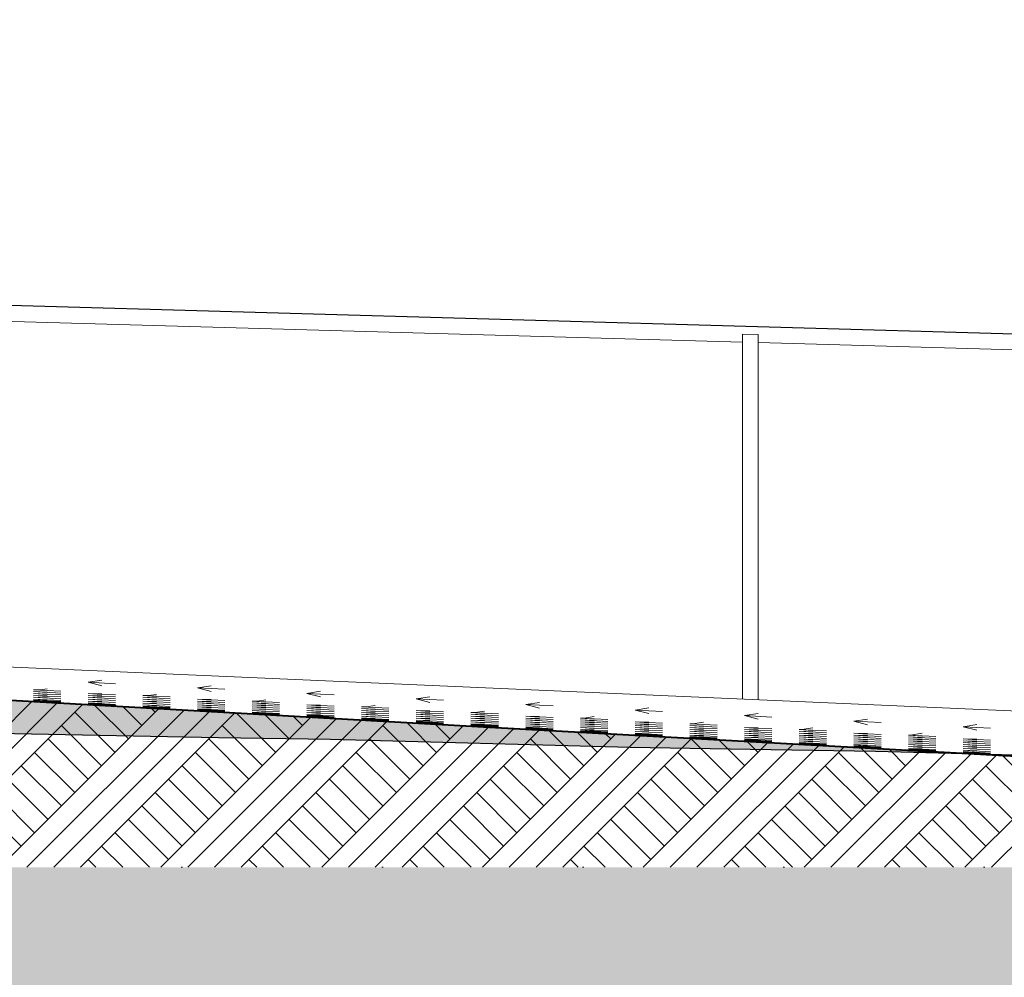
# Model space of a CAD drawing. Header units: millimetres. Extents: x -4481 to 79246, y -53000 to 18468.
# Tile 78 of 79: x 69066 to 72183, y -1348 to 1683. Entities that reach past the tile are written whole.
import ezdxf

# ---------------------------------------------------------------- set-up
doc = ezdxf.new("R2010")
doc.units = ezdxf.units.MM
doc.header["$MEASUREMENT"] = 0
doc.linetypes.add('Points', pattern=[634.99999, 0, -634.99999])
for name, color, linetype in [('Nouveau_0', 7, 'Continuous'), ('Nouveau__ DÉBLAIS REMBLAIS', 7, 'Continuous'), ('Nouveau_Equip - Escaliers et ascenseurs', 7, 'Continuous'), ('Nouveau_Terrain - modifié', 7, 'Continuous'), ('Terrain - original', 7, 'Continuous')]:
    doc.layers.add(name, color=color, linetype=linetype)
doc.linetypes.add('_TN', pattern='A,0,[2,PROJET COUPE BB1.Shx,S=63.492063,R=0,X=0,Y=0],-8000,0', length=8000)
pattern_1 = [(45, (0, 0), (-127.27922, 127.27922), []), (45, (-42.43, 42.43), (-254.5584, 254.5584), []), (45, (-84.85, 84.85), (-254.5584, 254.5584), []), (135, (-127.28, 127.28), (42.426407, 42.426407), [180, -180])]

# ---------------------------------------------------------------- blocks, each defined once
blk = doc.blocks.new('Élément de coupe_16')
at = {"layer": 'Terrain - original', "linetype": 'Continuous', "lineweight": 13}
h = blk.add_hatch(dxfattribs=at)
h.set_pattern_fill('__TERRE_VÉGÉTALISÉE', style=0, pattern_type=2)
h.set_pattern_definition(pattern_1)
h.paths.add_polyline_path([(-565.7, 965.1), (-4480.9, 349.6), (-4480.9, -53000), (79246.1, -53000), (79246.1, -778.5), (74371.3, -674.1), (74371.3, -1000), (9244.8, -1000), (9244.8, 1401), (731.6, 1682.7), (523.7, 1468), (24.2, 1109.4)])
blk = doc.blocks.new('Élément de coupe_65')
at = {"layer": 'Nouveau_Terrain - modifié', "linetype": 'Continuous', "lineweight": 5}
h = blk.add_hatch(dxfattribs=at)
h.set_pattern_fill('__TERRE_VÉGÉTALISÉE', style=0, pattern_type=2)
h.set_pattern_definition(pattern_1)
h.paths.add_polyline_path([(74371.3, -1000), (74371.3, -766.9), (70552.6, -557), (60668, 0), (60668, -1000)])
at = {"layer": 'Nouveau_Terrain - modifié', "color": 251, "linetype": 'Continuous', "lineweight": 13}
blk.add_line((77677.7, -744.9), (66791.2, -268.1), dxfattribs=at)
at = {"layer": 'Nouveau_Terrain - modifié', "color": 7, "linetype": 'Continuous', "lineweight": 13}
for p, q in [((69129.2, -438.7), (69152.1, -435.1)), ((69282, -414.5), (69325.3, -407.6)), ((69282, -414.5), (69368.6, -418.9)), ((69282, -414.5), (69325.3, -425.7)), ((69628.4, -432.1), (69671.7, -425.2)), ((69628.4, -432.1), (69715, -436.5)), ((69628.4, -432.1), (69671.7, -443.3)), ((69108.8, -438), (69195.4, -442.5)), ((69108.8, -438), (69152.1, -441)), ((69108.8, -438), (69129.2, -438.7)), ((69108.8, -444.1), (69195.4, -448.5)), ((69108.8, -444.1), (69152.1, -447.1)), ((69108.8, -444.1), (69152.1, -445.5)), ((69108.8, -450.1), (69195.4, -454.6)), ((69108.8, -450.1), (69152.1, -453.1)), ((69108.8, -450.1), (69152.1, -451.6)), ((69108.8, -456.1), (69195.4, -460.6)), ((69108.8, -456.1), (69152.1, -459.1)), ((69108.8, -456.1), (69152.1, -457.6)), ((69108.8, -462.1), (69195.4, -466.6)), ((69108.8, -462.1), (69152.1, -465.1)), ((69108.8, -462.1), (69152.1, -463.6)), ((69282, -450), (69368.6, -454.5)), ((69282, -450), (69325.3, -453)), ((69282, -450), (69325.3, -451.5)), ((69282, -456), (69368.6, -460.5)), ((69282, -456), (69325.3, -459)), ((69282, -456), (69325.3, -457.5)), ((69282, -462.1), (69368.6, -466.5)), ((69282, -462.1), (69325.3, -465.1)), ((69282, -462.1), (69325.3, -463.5)), ((69455.2, -456), (69541.8, -460.5)), ((69455.2, -456), (69498.5, -459)), ((69455.2, -456), (69473.8, -456.6)), ((69455.2, -462), (69541.8, -466.5)), ((69455.2, -462), (69498.5, -465)), ((69455.2, -462), (69498.5, -463.5)), ((69473.8, -456.6), (69498.5, -452.7)), ((69974.9, -449.6), (70018.2, -442.8)), ((69974.9, -449.6), (70061.5, -454)), ((69974.9, -449.6), (70018.2, -460.9)), ((70321.3, -467.2), (70364.6, -460.4)), ((70321.3, -467.2), (70407.9, -471.6)), ((70321.3, -467.2), (70364.6, -478.5)), ((69108.8, -468.2), (69195.4, -472.6)), ((69108.8, -468.2), (69152.1, -471.1)), ((69108.8, -468.2), (69152.1, -469.6)), ((69108.8, -470.6), (69195.4, -475.3)), ((69108.8, -470.6), (69152.1, -473.1)), ((69108.8, -470.6), (69152.1, -472.8)), ((69108.8, -471.6), (69195.4, -476.4)), ((69108.8, -471.6), (69152.1, -474.1)), ((69108.8, -471.6), (69152.1, -473.9)), ((69108.8, -472.7), (69195.4, -477.5)), ((69108.8, -472.7), (69152.1, -475.2)), ((69108.8, -472.7), (69152.1, -474.9)), ((69108.8, -473.8), (69195.4, -478.5)), ((69108.8, -473.8), (69152.1, -476.3)), ((69108.8, -473.8), (69152.1, -476)), ((69108.8, -474.8), (69195.4, -479.6)), ((69108.8, -474.8), (69152.1, -477.4)), ((69108.8, -474.8), (69152.1, -477.1)), ((69282, -468.1), (69368.6, -472.6)), ((69282, -468.1), (69325.3, -471.1)), ((69282, -468.1), (69325.3, -469.6)), ((69282, -474.1), (69368.6, -478.6)), ((69282, -474.1), (69325.3, -477.1)), ((69282, -474.1), (69325.3, -475.6)), ((69282, -479.5), (69368.6, -484.3)), ((69282, -479.5), (69325.3, -482.1)), ((69282, -479.5), (69315.7, -481.3)), ((69282, -480.6), (69368.6, -485.4)), ((69282, -480.6), (69325.3, -483.1)), ((69282, -480.6), (69325.3, -482.9)), ((69282, -481.7), (69368.6, -486.4)), ((69282, -481.7), (69325.3, -484.2)), ((69282, -481.7), (69325.3, -483.9)), ((69282, -482.8), (69368.6, -487.5)), ((69282, -482.8), (69325.3, -485.3)), ((69282, -482.8), (69325.3, -485)), ((69282, -483.8), (69368.6, -488.6)), ((69282, -483.8), (69325.3, -486.3)), ((69282, -483.8), (69325.3, -486.1)), ((69282, -484.9), (69368.6, -489.7)), ((69282, -484.9), (69325.3, -487.4)), ((69282, -484.9), (69325.3, -487.1)), ((69315.7, -481.3), (69325.3, -481.6)), ((69455.2, -468), (69541.8, -472.5)), ((69455.2, -468), (69498.5, -471)), ((69455.2, -468), (69498.5, -469.5)), ((69455.2, -474), (69541.8, -478.5)), ((69455.2, -474), (69498.5, -477)), ((69455.2, -474), (69498.5, -475.5)), ((69455.2, -480.1), (69541.8, -484.5)), ((69455.2, -480.1), (69498.5, -483.1)), ((69455.2, -480.1), (69498.5, -481.5)), ((69455.2, -486.1), (69541.8, -490.6)), ((69455.2, -486.1), (69498.5, -489.1)), ((69455.2, -486.1), (69498.5, -487.6)), ((69455.2, -489.6), (69541.8, -494.4)), ((69455.2, -489.6), (69498.5, -492.1)), ((69455.2, -489.6), (69498.5, -491.8)), ((69455.2, -490.7), (69541.8, -495.4)), ((69455.2, -490.7), (69498.5, -493.2)), ((69455.2, -490.7), (69498.5, -492.9)), ((69455.2, -491.7), (69541.8, -496.5)), ((69455.2, -491.7), (69498.5, -494.3)), ((69455.2, -491.7), (69498.5, -494)), ((69455.2, -492.8), (69541.8, -497.6)), ((69455.2, -492.8), (69498.5, -495.3)), ((69455.2, -492.8), (69498.5, -495.1)), ((69455.2, -493.9), (69541.8, -498.6)), ((69455.2, -493.9), (69498.5, -496.4)), ((69455.2, -493.9), (69498.5, -496.1)), ((69455.2, -495), (69541.8, -499.7)), ((69455.2, -495), (69498.5, -497.5)), ((69455.2, -495), (69498.5, -497.2)), ((69628.4, -467.9), (69715, -472.4)), ((69628.4, -467.9), (69671.7, -470.9)), ((69628.4, -467.9), (69671.7, -469.4)), ((69628.4, -474), (69715, -478.5)), ((69628.4, -474), (69671.7, -477)), ((69628.4, -474), (69671.7, -475.5)), ((69628.4, -480), (69715, -484.5)), ((69628.4, -480), (69671.7, -483)), ((69628.4, -480), (69671.7, -481.5)), ((69628.4, -486), (69715, -490.5)), ((69628.4, -486), (69671.7, -489)), ((69628.4, -486), (69671.7, -487.5)), ((69628.4, -492), (69715, -496.5)), ((69628.4, -492), (69671.7, -495)), ((69628.4, -492), (69671.7, -493.5)), ((69628.4, -498.1), (69715, -502.5)), ((69628.4, -498.1), (69671.7, -501.1)), ((69628.4, -498.1), (69671.7, -499.5)), ((69801.6, -473.9), (69888.3, -478.4)), ((69801.6, -473.9), (69844.9, -476.9)), ((69801.6, -473.9), (69818.5, -474.5)), ((69801.6, -479.9), (69888.3, -484.4)), ((69801.6, -479.9), (69844.9, -482.9)), ((69801.6, -479.9), (69844.9, -481.4)), ((69801.6, -485.9), (69888.3, -490.4)), ((69801.6, -485.9), (69844.9, -488.9)), ((69801.6, -485.9), (69844.9, -487.4)), ((69801.6, -492), (69888.3, -496.5)), ((69801.6, -492), (69844.9, -495)), ((69801.6, -492), (69844.9, -493.5)), ((69801.6, -498), (69888.3, -502.5)), ((69801.6, -498), (69844.9, -501)), ((69801.6, -498), (69844.9, -499.5)), ((69818.5, -474.5), (69844.9, -470.3)), ((69974.9, -485.9), (70061.5, -490.4)), ((69974.9, -485.9), (70018.2, -488.9)), ((69974.9, -485.9), (70018.2, -487.4)), ((69974.9, -491.9), (70061.5, -496.4)), ((69974.9, -491.9), (70018.2, -494.9)), ((69974.9, -491.9), (70018.2, -493.4)), ((69974.9, -497.9), (70061.5, -502.4)), ((69974.9, -497.9), (70018.2, -500.9)), ((69974.9, -497.9), (70018.2, -499.4)), ((70148.1, -491.8), (70234.7, -496.3)), ((70148.1, -491.8), (70191.4, -494.8)), ((70148.1, -491.8), (70163.1, -492.4)), ((70148.1, -497.9), (70234.7, -502.3)), ((70148.1, -497.9), (70191.4, -500.8)), ((70148.1, -497.9), (70191.4, -499.3)), ((70163.1, -492.4), (70191.4, -487.9)), ((70667.7, -484.8), (70711, -478)), ((70667.7, -484.8), (70754.3, -489.2)), ((70667.7, -484.8), (70711, -496.1)), ((71014.1, -502.4), (71057.4, -495.5)), ((69628.4, -499.7), (69715, -504.4)), ((69628.4, -499.7), (69671.7, -502.2)), ((69628.4, -499.7), (69671.7, -501.9)), ((69628.4, -500.7), (69715, -505.5)), ((69628.4, -500.7), (69671.7, -503.2)), ((69628.4, -500.7), (69671.7, -503)), ((69628.4, -501.8), (69715, -506.6)), ((69628.4, -501.8), (69671.7, -504.3)), ((69628.4, -501.8), (69671.7, -504)), ((69628.4, -502.9), (69715, -507.6)), ((69628.4, -502.9), (69671.7, -505.4)), ((69628.4, -502.9), (69671.7, -505.1)), ((69628.4, -503.9), (69715, -508.7)), ((69628.4, -503.9), (69671.7, -506.5)), ((69628.4, -503.9), (69671.7, -506.2)), ((69650.7, -506.2), (69671.7, -507.3)), ((69700.3, -509), (69715, -509.8)), ((69801.6, -504), (69888.3, -508.5)), ((69801.6, -504), (69844.9, -507)), ((69801.6, -504), (69844.9, -505.5)), ((69801.6, -508.6), (69888.3, -513.4)), ((69801.6, -508.6), (69844.9, -511.1)), ((69801.6, -508.6), (69844.9, -510.9)), ((69801.6, -509.7), (69888.3, -514.5)), ((69801.6, -509.7), (69844.9, -512.2)), ((69801.6, -509.7), (69844.9, -512)), ((69801.6, -510.8), (69888.3, -515.5)), ((69801.6, -510.8), (69844.9, -513.3)), ((69801.6, -510.8), (69844.9, -513)), ((69801.6, -511.9), (69888.3, -516.6)), ((69801.6, -511.9), (69844.9, -514.4)), ((69801.6, -511.9), (69844.9, -514.1)), ((69801.6, -512.9), (69888.3, -517.7)), ((69801.6, -512.9), (69844.9, -515.4)), ((69801.6, -512.9), (69844.9, -515.2)), ((69801.6, -514), (69888.3, -518.8)), ((69801.6, -514), (69844.9, -516.5)), ((69801.6, -514), (69844.9, -516.2)), ((69974.9, -503.9), (70061.5, -508.4)), ((69974.9, -503.9), (70018.2, -506.9)), ((69974.9, -503.9), (70018.2, -505.4)), ((69974.9, -510), (70061.5, -514.5)), ((69974.9, -510), (70018.2, -513)), ((69974.9, -510), (70018.2, -511.5)), ((69974.9, -516), (70061.5, -520.5)), ((69974.9, -516), (70018.2, -519)), ((69974.9, -516), (70018.2, -517.5)), ((69974.9, -518.7), (70061.5, -523.4)), ((69974.9, -518.7), (70018.2, -521.2)), ((69974.9, -518.7), (70018.2, -520.9)), ((69974.9, -519.8), (70061.5, -524.5)), ((69974.9, -519.8), (70018.2, -522.3)), ((69974.9, -519.8), (70018.2, -522)), ((69974.9, -520.8), (70061.5, -525.6)), ((69974.9, -520.8), (70018.2, -523.4)), ((69974.9, -520.8), (70018.2, -523.1)), ((69974.9, -521.9), (70061.5, -526.7)), ((69974.9, -521.9), (70018.2, -524.4)), ((69974.9, -521.9), (70018.2, -524.2)), ((69974.9, -523), (70061.5, -527.7)), ((69974.9, -523), (70018.2, -525.5)), ((69974.9, -523), (70018.2, -525.2)), ((69974.9, -524.1), (70061.5, -528.8)), ((69974.9, -524.1), (70018.2, -526.6)), ((69974.9, -524.1), (70018.2, -526.3)), ((70148.1, -503.9), (70234.7, -508.4)), ((70148.1, -503.9), (70191.4, -506.9)), ((70148.1, -503.9), (70191.4, -505.4)), ((70148.1, -509.9), (70234.7, -514.4)), ((70148.1, -509.9), (70191.4, -512.9)), ((70148.1, -509.9), (70191.4, -511.4)), ((70148.1, -515.9), (70234.7, -520.4)), ((70148.1, -515.9), (70191.4, -518.9)), ((70148.1, -515.9), (70191.4, -517.4)), ((70148.1, -521.9), (70234.7, -526.4)), ((70148.1, -521.9), (70191.4, -524.9)), ((70148.1, -521.9), (70191.4, -523.4)), ((70148.1, -527.7), (70234.7, -532.4)), ((70148.1, -527.7), (70191.4, -530.2)), ((70148.1, -527.7), (70164.9, -528.5)), ((70148.1, -528.7), (70234.7, -533.5)), ((70148.1, -528.7), (70191.4, -531.3)), ((70148.1, -528.7), (70191.4, -531)), ((70148.1, -529.8), (70234.7, -534.6)), ((70148.1, -529.8), (70191.4, -532.3)), ((70148.1, -529.8), (70191.4, -532.1)), ((70164.9, -528.5), (70191.4, -529.5)), ((70321.3, -503.8), (70407.9, -508.3)), ((70321.3, -503.8), (70364.6, -506.8)), ((70321.3, -503.8), (70364.6, -505.3)), ((70321.3, -509.8), (70407.9, -514.3)), ((70321.3, -509.8), (70364.6, -512.8)), ((70321.3, -509.8), (70364.6, -511.3)), ((70321.3, -515.9), (70407.9, -520.3)), ((70321.3, -515.9), (70364.6, -518.8)), ((70321.3, -515.9), (70364.6, -517.3)), ((70321.3, -521.9), (70407.9, -526.4)), ((70321.3, -521.9), (70364.6, -524.9)), ((70321.3, -521.9), (70364.6, -523.4)), ((70321.3, -527.9), (70407.9, -532.4)), ((70321.3, -527.9), (70364.6, -530.9)), ((70321.3, -527.9), (70364.6, -529.4)), ((70494.5, -509.8), (70581.1, -514.2)), ((70494.5, -509.8), (70537.8, -512.8)), ((70494.5, -509.8), (70507.8, -510.2)), ((70494.5, -515.8), (70581.1, -520.3)), ((70494.5, -515.8), (70537.8, -518.8)), ((70494.5, -515.8), (70537.8, -517.3)), ((70494.5, -521.8), (70581.1, -526.3)), ((70494.5, -521.8), (70537.8, -524.8)), ((70494.5, -521.8), (70537.8, -523.3)), ((70494.5, -527.8), (70581.1, -532.3)), ((70494.5, -527.8), (70537.8, -530.8)), ((70494.5, -527.8), (70537.8, -529.3)), ((70507.8, -510.2), (70537.8, -505.5)), ((70667.7, -521.7), (70754.3, -526.2)), ((70667.7, -521.7), (70711, -524.7)), ((70667.7, -521.7), (70711, -523.2)), ((70667.7, -527.8), (70754.3, -532.2)), ((70667.7, -527.8), (70711, -530.8)), ((70667.7, -527.8), (70711, -529.3)), ((70840.9, -527.7), (70927.5, -532.2)), ((70840.9, -527.7), (70884.2, -530.7)), ((70840.9, -527.7), (70852.4, -528.1)), ((70852.4, -528.1), (70884.2, -523.1)), ((71014.1, -502.4), (71100.7, -506.8)), ((71014.1, -502.4), (71057.4, -513.7)), ((71360.5, -520), (71403.8, -513.1)), ((71360.5, -520), (71447.1, -524.4)), ((71360.5, -520), (71403.8, -531.3)), ((70148.1, -530.9), (70234.7, -535.7)), ((70148.1, -530.9), (70191.4, -533.4)), ((70148.1, -530.9), (70191.4, -533.1)), ((70148.1, -532), (70234.7, -536.7)), ((70148.1, -532), (70191.4, -534.5)), ((70148.1, -532), (70191.4, -534.2)), ((70148.1, -533), (70234.7, -537.8)), ((70148.1, -533), (70191.4, -535.6)), ((70148.1, -533), (70191.4, -535.3)), ((70148.1, -534.1), (70234.7, -538.9)), ((70148.1, -534.1), (70191.4, -536.6)), ((70148.1, -534.1), (70191.4, -536.4)), ((70321.3, -533.9), (70407.9, -538.4)), ((70321.3, -533.9), (70364.6, -536.9)), ((70321.3, -533.9), (70364.6, -535.4)), ((70321.3, -537.7), (70407.9, -542.5)), ((70321.3, -537.7), (70364.6, -540.2)), ((70321.3, -537.7), (70364.6, -540)), ((70321.3, -538.8), (70407.9, -543.6)), ((70321.3, -538.8), (70364.6, -541.3)), ((70321.3, -538.8), (70364.6, -541)), ((70321.3, -539.9), (70407.9, -544.6)), ((70321.3, -539.9), (70364.6, -542.4)), ((70321.3, -539.9), (70364.6, -542.1)), ((70321.3, -540.9), (70407.9, -545.7)), ((70321.3, -540.9), (70364.6, -543.5)), ((70321.3, -540.9), (70364.6, -543.2)), ((70321.3, -542), (70407.9, -546.8)), ((70321.3, -542), (70364.6, -544.5)), ((70321.3, -542), (70364.6, -544.3)), ((70321.3, -543.1), (70407.9, -547.9)), ((70321.3, -543.1), (70364.6, -545.6)), ((70321.3, -543.1), (70364.6, -545.3)), ((70494.5, -533.9), (70581.1, -538.3)), ((70494.5, -533.9), (70537.8, -536.8)), ((70494.5, -533.9), (70537.8, -535.3)), ((70494.5, -539.9), (70581.1, -544.4)), ((70494.5, -539.9), (70537.8, -542.9)), ((70494.5, -539.9), (70537.8, -541.4)), ((70494.5, -545.9), (70581.1, -550.4)), ((70494.5, -545.9), (70537.8, -548.9)), ((70494.5, -545.9), (70537.8, -547.4)), ((70494.5, -547.8), (70581.1, -552.5)), ((70494.5, -547.8), (70537.8, -550.3)), ((70494.5, -547.8), (70537.8, -550)), ((70494.5, -548.9), (70581.1, -553.6)), ((70494.5, -548.9), (70537.8, -551.4)), ((70494.5, -548.9), (70537.8, -551.1)), ((70494.5, -549.9), (70581.1, -554.7)), ((70494.5, -549.9), (70537.8, -552.4)), ((70494.5, -549.9), (70537.8, -552.2)), ((70494.5, -551), (70581.1, -555.8)), ((70494.5, -551), (70537.8, -553.5)), ((70494.5, -551), (70537.8, -553.3)), ((70494.5, -552.1), (70581.1, -556.8)), ((70494.5, -552.1), (70537.8, -554.6)), ((70494.5, -552.1), (70537.8, -554.3)), ((70494.5, -553.2), (70581.1, -557.9)), ((70494.5, -553.2), (70537.8, -555.7)), ((70494.5, -553.2), (70537.8, -555.4)), ((70667.7, -533.8), (70754.3, -538.3)), ((70667.7, -533.8), (70711, -536.8)), ((70667.7, -533.8), (70711, -535.3)), ((70667.7, -539.8), (70754.3, -544.3)), ((70667.7, -539.8), (70711, -542.8)), ((70667.7, -539.8), (70711, -541.3)), ((70667.7, -545.8), (70754.3, -550.3)), ((70667.7, -545.8), (70711, -548.8)), ((70667.7, -545.8), (70711, -547.3)), ((70667.7, -551.9), (70754.3, -556.3)), ((70667.7, -551.9), (70711, -554.8)), ((70667.7, -551.9), (70711, -553.3)), ((70667.7, -556.8), (70754.3, -561.5)), ((70667.7, -556.8), (70711, -559.3)), ((70667.7, -556.8), (70711, -559)), ((70667.7, -557.8), (70754.3, -562.6)), ((70667.7, -557.8), (70711, -560.4)), ((70667.7, -557.8), (70711, -560.1)), ((70667.7, -558.9), (70754.3, -563.7)), ((70667.7, -558.9), (70711, -561.4)), ((70667.7, -558.9), (70711, -561.2)), ((70667.7, -560), (70754.3, -564.7)), ((70667.7, -560), (70711, -562.5)), ((70667.7, -560), (70711, -562.2)), ((70667.7, -561.1), (70754.3, -565.8)), ((70667.7, -561.1), (70711, -563.6)), ((70667.7, -561.1), (70711, -563.3)), ((70840.9, -533.7), (70927.5, -538.2)), ((70840.9, -533.7), (70884.2, -536.7)), ((70840.9, -533.7), (70884.2, -535.2)), ((70840.9, -539.7), (70927.5, -544.2)), ((70840.9, -539.7), (70884.2, -542.7)), ((70840.9, -539.7), (70884.2, -541.2)), ((70840.9, -545.8), (70927.5, -550.2)), ((70840.9, -545.8), (70884.2, -548.8)), ((70840.9, -545.8), (70884.2, -547.3)), ((70840.9, -551.8), (70927.5, -556.3)), ((70840.9, -551.8), (70884.2, -554.8)), ((70840.9, -551.8), (70884.2, -553.3)), ((70840.9, -557.8), (70927.5, -562.3)), ((70840.9, -557.8), (70884.2, -560.8)), ((70840.9, -557.8), (70884.2, -559.3)), ((71014.1, -539.7), (71100.7, -544.2)), ((71014.1, -539.7), (71057.4, -542.7)), ((71014.1, -539.7), (71057.4, -541.2)), ((71014.1, -545.7), (71100.7, -550.2)), ((71014.1, -545.7), (71057.4, -548.7)), ((71014.1, -545.7), (71057.4, -547.2)), ((71014.1, -551.7), (71100.7, -556.2)), ((71014.1, -551.7), (71057.4, -554.7)), ((71014.1, -551.7), (71057.4, -553.2)), ((71014.1, -557.7), (71100.7, -562.2)), ((71014.1, -557.7), (71057.4, -560.7)), ((71014.1, -557.7), (71057.4, -559.2)), ((71187.3, -545.6), (71273.9, -550.1)), ((71187.3, -545.6), (71230.6, -548.6)), ((71187.3, -545.6), (71197.1, -546)), ((71187.3, -551.7), (71273.9, -556.1)), ((71187.3, -551.7), (71230.6, -554.6)), ((71187.3, -551.7), (71230.6, -553.1)), ((71187.3, -557.7), (71273.9, -562.2)), ((71187.3, -557.7), (71230.6, -560.7)), ((71187.3, -557.7), (71230.6, -559.2)), ((71197.1, -546), (71230.6, -540.6)), ((71360.5, -557.6), (71447.1, -562.1)), ((71360.5, -557.6), (71403.8, -560.6)), ((71360.5, -557.6), (71403.8, -559.1)), ((71541.7, -563.8), (71577, -558.2)), ((71706.9, -537.6), (71750.2, -530.7)), ((71706.9, -537.6), (71793.5, -542)), ((71706.9, -537.6), (71750.2, -548.9)), ((72053.3, -555.2), (72096.6, -548.3)), ((72053.3, -555.2), (72139.9, -559.6)), ((72053.3, -555.2), (72096.6, -566.5)), ((70667.7, -562.1), (70754.3, -566.9)), ((70667.7, -562.1), (70711, -564.6)), ((70667.7, -562.1), (70711, -564.4)), ((70667.7, -563.2), (70754.3, -568)), ((70667.7, -563.2), (70703.1, -565.3)), ((70667.7, -563.2), (70711, -565.5)), ((70840.9, -563.8), (70927.5, -568.3)), ((70840.9, -563.8), (70884.2, -566.8)), ((70840.9, -563.8), (70884.2, -565.3)), ((70840.9, -566.8), (70927.5, -571.6)), ((70840.9, -566.8), (70884.2, -569.3)), ((70840.9, -566.8), (70884.2, -569.1)), ((70840.9, -567.9), (70927.5, -572.7)), ((70840.9, -567.9), (70884.2, -570.4)), ((70840.9, -567.9), (70884.2, -570.1)), ((70840.9, -569), (70927.5, -573.7)), ((70840.9, -569), (70884.2, -571.5)), ((70840.9, -569), (70884.2, -571.2)), ((70840.9, -570), (70927.5, -574.8)), ((70840.9, -570), (70884.2, -572.6)), ((70840.9, -570), (70884.2, -572.3)), ((70840.9, -571.1), (70927.5, -575.9)), ((70840.9, -571.1), (70884.2, -573.6)), ((70840.9, -571.1), (70884.2, -573.4)), ((70840.9, -572.2), (70927.5, -576.9)), ((70840.9, -572.2), (70884.2, -574.7)), ((70840.9, -572.2), (70884.2, -574.4)), ((71014.1, -563.8), (71100.7, -568.2)), ((71014.1, -563.8), (71057.4, -566.8)), ((71014.1, -563.8), (71057.4, -565.3)), ((71014.1, -569.8), (71100.7, -574.3)), ((71014.1, -569.8), (71057.4, -572.8)), ((71014.1, -569.8), (71057.4, -571.3)), ((71014.1, -575.8), (71057.4, -577.3)), ((71014.1, -575.8), (71014.3, -575.8)), ((71014.1, -575.8), (71057.4, -578.3)), ((71014.1, -575.8), (71014.1, -575.8)), ((71014.1, -576.9), (71100.7, -581.6)), ((71014.1, -576.9), (71057.4, -579.4)), ((71014.1, -576.9), (71057.4, -579.1)), ((71014.1, -578), (71100.7, -582.7)), ((71014.1, -578), (71057.4, -580.5)), ((71014.1, -578), (71057.4, -580.2)), ((71014.1, -579), (71100.7, -583.8)), ((71014.1, -579), (71057.4, -581.5)), ((71014.1, -579), (71057.4, -581.3)), ((71014.1, -580.1), (71100.7, -584.9)), ((71014.1, -580.1), (71057.4, -582.6)), ((71014.1, -580.1), (71057.4, -582.3)), ((71014.1, -581.2), (71100.7, -585.9)), ((71014.1, -581.2), (71057.4, -583.7)), ((71014.1, -581.2), (71057.4, -583.4)), ((71014.1, -582.2), (71100.7, -587)), ((71014.1, -582.2), (71049.6, -584.3)), ((71014.1, -582.2), (71057.4, -584.5)), ((71014.4, -575.8), (71100.7, -580.3)), ((71187.3, -563.7), (71273.9, -568.2)), ((71187.3, -563.7), (71230.6, -566.7)), ((71187.3, -563.7), (71230.6, -565.2)), ((71187.3, -569.7), (71273.9, -574.2)), ((71187.3, -569.7), (71230.6, -572.7)), ((71187.3, -569.7), (71230.6, -571.2)), ((71187.3, -575.7), (71273.9, -580.2)), ((71187.3, -575.7), (71230.6, -578.7)), ((71187.3, -575.7), (71230.6, -577.2)), ((71187.3, -581.8), (71273.9, -586.2)), ((71187.3, -581.8), (71230.6, -584.8)), ((71187.3, -581.8), (71230.6, -583.3)), ((71187.3, -585.9), (71273.9, -590.6)), ((71187.3, -585.9), (71230.6, -588.4)), ((71187.3, -585.9), (71230.6, -588.1)), ((71187.3, -586.9), (71273.9, -591.7)), ((71187.3, -586.9), (71230.6, -589.5)), ((71187.3, -586.9), (71230.6, -589.2)), ((71187.3, -588), (71273.9, -592.8)), ((71187.3, -588), (71230.6, -590.5)), ((71187.3, -588), (71230.6, -590.3)), ((71187.3, -589.1), (71273.9, -593.8)), ((71187.3, -589.1), (71230.6, -591.6)), ((71187.3, -589.1), (71230.6, -591.3)), ((71187.3, -590.2), (71273.9, -594.9)), ((71187.3, -590.2), (71230.6, -592.7)), ((71187.3, -590.2), (71230.6, -592.4)), ((71187.3, -591.2), (71273.9, -596)), ((71187.3, -591.2), (71230.6, -593.7)), ((71187.3, -591.2), (71230.6, -593.5)), ((71360.5, -563.6), (71447.1, -568.1)), ((71360.5, -563.6), (71403.8, -566.6)), ((71360.5, -563.6), (71403.8, -565.1)), ((71360.5, -569.7), (71447.1, -574.1)), ((71360.5, -569.7), (71403.8, -572.6)), ((71360.5, -569.7), (71403.8, -571.1)), ((71360.5, -575.7), (71447.1, -580.2)), ((71360.5, -575.7), (71403.8, -578.7)), ((71360.5, -575.7), (71403.8, -577.2)), ((71360.5, -581.7), (71447.1, -586.2)), ((71360.5, -581.7), (71403.8, -584.7)), ((71360.5, -581.7), (71403.8, -583.2)), ((71360.5, -587.7), (71447.1, -592.2)), ((71360.5, -587.7), (71403.8, -590.7)), ((71360.5, -587.7), (71403.8, -589.2)), ((71533.7, -563.6), (71620.3, -568)), ((71533.7, -563.6), (71577, -566.6)), ((71533.7, -563.6), (71541.7, -563.8)), ((71533.7, -569.6), (71620.3, -574.1)), ((71533.7, -569.6), (71577, -572.6)), ((71533.7, -569.6), (71577, -571.1)), ((71533.7, -575.6), (71620.3, -580.1)), ((71533.7, -575.6), (71577, -578.6)), ((71533.7, -575.6), (71577, -577.1)), ((71533.7, -581.6), (71620.3, -586.1)), ((71533.7, -581.6), (71577, -584.6)), ((71533.7, -581.6), (71577, -583.1)), ((71533.7, -587.6), (71620.3, -592.1)), ((71533.7, -587.6), (71577, -590.6)), ((71533.7, -587.6), (71577, -589.1)), ((71706.9, -575.5), (71793.5, -580)), ((71706.9, -575.5), (71750.2, -578.5)), ((71706.9, -575.5), (71750.2, -577)), ((71706.9, -581.6), (71793.5, -586)), ((71706.9, -581.6), (71750.2, -584.6)), ((71706.9, -581.6), (71750.2, -583)), ((71706.9, -587.6), (71793.5, -592.1)), ((71706.9, -587.6), (71750.2, -590.6)), ((71706.9, -587.6), (71750.2, -589.1)), ((71880.1, -581.5), (71966.7, -586)), ((71880.1, -581.5), (71923.4, -584.5)), ((71880.1, -581.5), (71886.4, -581.7)), ((71880.1, -587.5), (71966.7, -592)), ((71880.1, -587.5), (71923.4, -590.5)), ((71880.1, -587.5), (71923.4, -589)), ((71886.4, -581.7), (71923.4, -575.8)), ((71360.5, -593.7), (71447.1, -598.2)), ((71360.5, -593.7), (71403.8, -596.7)), ((71360.5, -593.7), (71403.8, -595.2)), ((71360.5, -595.9), (71447.1, -600.7)), ((71360.5, -595.9), (71403.8, -598.4)), ((71360.5, -595.9), (71403.8, -598.2)), ((71360.5, -597), (71447.1, -601.8)), ((71360.5, -597), (71403.8, -599.5)), ((71360.5, -597), (71403.8, -599.2)), ((71360.5, -598.1), (71447.1, -602.8)), ((71360.5, -598.1), (71403.8, -600.6)), ((71360.5, -598.1), (71403.8, -600.3)), ((71360.5, -599.1), (71447.1, -603.9)), ((71360.5, -599.1), (71403.8, -601.7)), ((71360.5, -599.1), (71403.8, -601.4)), ((71360.5, -600.2), (71447.1, -605)), ((71360.5, -600.2), (71403.8, -602.7)), ((71360.5, -600.2), (71403.8, -602.5)), ((71360.5, -601.3), (71447.1, -606)), ((71360.5, -601.3), (71396, -603.3)), ((71360.5, -601.3), (71403.8, -603.5)), ((71533.7, -593.7), (71620.3, -598.2)), ((71533.7, -593.7), (71577, -596.7)), ((71533.7, -593.7), (71577, -595.2)), ((71533.7, -599.7), (71620.3, -604.2)), ((71533.7, -599.7), (71577, -602.7)), ((71533.7, -599.7), (71577, -601.2)), ((71533.7, -604.9), (71620.3, -609.7)), ((71533.7, -604.9), (71577, -607.4)), ((71533.7, -604.9), (71577, -607.1)), ((71533.7, -606), (71620.3, -610.7)), ((71533.7, -606), (71577, -608.5)), ((71533.7, -606), (71577, -608.2)), ((71533.7, -607), (71620.3, -611.8)), ((71533.7, -607), (71577, -609.6)), ((71533.7, -607), (71577, -609.3)), ((71533.7, -608.1), (71620.3, -612.9)), ((71533.7, -608.1), (71577, -610.6)), ((71533.7, -608.1), (71577, -610.4)), ((71533.7, -609.2), (71620.3, -614)), ((71533.7, -609.2), (71577, -611.7)), ((71533.7, -609.2), (71577, -611.4)), ((71533.7, -610.3), (71620.3, -615)), ((71533.7, -610.3), (71577, -612.8)), ((71533.7, -610.3), (71577, -612.5)), ((71706.9, -593.6), (71793.5, -598.1)), ((71706.9, -593.6), (71750.2, -596.6)), ((71706.9, -593.6), (71750.2, -595.1)), ((71706.9, -599.6), (71793.5, -604.1)), ((71706.9, -599.6), (71750.2, -602.6)), ((71706.9, -599.6), (71750.2, -601.1)), ((71706.9, -605.6), (71793.5, -610.1)), ((71706.9, -605.6), (71750.2, -608.6)), ((71706.9, -605.6), (71750.2, -607.1)), ((71706.9, -611.7), (71793.5, -616.2)), ((71706.9, -611.7), (71750.2, -614.7)), ((71706.9, -611.7), (71750.2, -613.2)), ((71706.9, -615), (71793.5, -619.7)), ((71706.9, -615), (71750.2, -617.5)), ((71706.9, -615), (71750.2, -617.2)), ((71706.9, -616), (71793.5, -620.8)), ((71706.9, -616), (71750.2, -618.5)), ((71706.9, -616), (71750.2, -618.3)), ((71706.9, -617.1), (71793.5, -621.9)), ((71706.9, -617.1), (71750.2, -619.6)), ((71706.9, -617.1), (71750.2, -619.4)), ((71706.9, -618.2), (71793.5, -622.9)), ((71706.9, -618.2), (71750.2, -620.7)), ((71706.9, -618.2), (71750.2, -620.4)), ((71706.9, -619.3), (71793.5, -624)), ((71706.9, -619.3), (71750.2, -621.8)), ((71706.9, -619.3), (71750.2, -621.5)), ((71706.9, -620.3), (71793.5, -625.1)), ((71706.9, -620.3), (71742.4, -622.4)), ((71706.9, -620.3), (71750.2, -622.6)), ((71880.1, -593.5), (71966.7, -598)), ((71880.1, -593.5), (71923.4, -596.5)), ((71880.1, -593.5), (71923.4, -595)), ((71880.1, -599.6), (71966.7, -604)), ((71880.1, -599.6), (71923.4, -602.6)), ((71880.1, -599.6), (71923.4, -601)), ((71880.1, -605.6), (71966.7, -610.1)), ((71880.1, -605.6), (71923.4, -608.6)), ((71880.1, -605.6), (71923.4, -607.1)), ((71880.1, -611.6), (71966.7, -616.1)), ((71880.1, -611.6), (71923.4, -614.6)), ((71880.1, -611.6), (71923.4, -613.1)), ((71880.1, -617.6), (71966.7, -622.1)), ((71880.1, -617.6), (71923.4, -620.6)), ((71880.1, -617.6), (71923.4, -619.1)), ((72053.3, -593.5), (72139.9, -598)), ((72053.3, -593.5), (72096.6, -596.5)), ((72053.3, -593.5), (72096.6, -595)), ((72053.3, -599.5), (72139.9, -604)), ((72053.3, -599.5), (72096.6, -602.5)), ((72053.3, -599.5), (72096.6, -601)), ((72053.3, -605.5), (72139.9, -610)), ((72053.3, -605.5), (72096.6, -608.5)), ((72053.3, -605.5), (72096.6, -607)), ((72053.3, -611.5), (72139.9, -616)), ((72053.3, -611.5), (72096.6, -614.5)), ((72053.3, -611.5), (72096.6, -613)), ((72053.3, -617.6), (72139.9, -622)), ((72053.3, -617.6), (72096.6, -620.6)), ((72053.3, -617.6), (72096.6, -619)), ((71880.1, -623.6), (71966.7, -628.1)), ((71880.1, -623.6), (71906.5, -625.5)), ((71880.1, -623.6), (71923.4, -625.1)), ((71880.1, -625), (71966.7, -629.8)), ((71880.1, -625), (71923.4, -627.5)), ((71880.1, -625), (71923.4, -627.3)), ((71880.1, -626.1), (71966.7, -630.8)), ((71880.1, -626.1), (71923.4, -628.6)), ((71880.1, -626.1), (71923.4, -628.3)), ((71880.1, -627.2), (71966.7, -631.9)), ((71880.1, -627.2), (71923.4, -629.7)), ((71880.1, -627.2), (71923.4, -629.4)), ((71880.1, -628.2), (71966.7, -633)), ((71880.1, -628.2), (71923.4, -630.7)), ((71880.1, -628.2), (71923.4, -630.5)), ((71880.1, -629.3), (71966.7, -634.1)), ((71880.1, -629.3), (71923.4, -631.8)), ((71880.1, -629.3), (71923.4, -631.6)), ((71906.6, -625.5), (71923.4, -626.5)), ((72053.3, -623.6), (72139.9, -628.1)), ((72053.3, -623.6), (72096.6, -626.6)), ((72053.3, -623.6), (72096.6, -625.1)), ((72053.3, -629.6), (72139.9, -634.1)), ((72053.3, -629.6), (72096.6, -632.6)), ((72053.3, -629.6), (72096.6, -631.1)), ((72053.3, -634), (72139.9, -638.8)), ((72053.3, -634), (72096.6, -636.5)), ((72053.3, -634), (72096.6, -636.2)), ((72053.3, -635.1), (72139.9, -639.8)), ((72053.3, -635.1), (72096.6, -637.6)), ((72053.3, -635.1), (72096.6, -637.3)), ((72053.3, -636.1), (72139.9, -640.9)), ((72053.3, -636.1), (72096.6, -638.7)), ((72053.3, -636.1), (72096.6, -638.4)), ((72053.3, -637.2), (72139.9, -642)), ((72053.3, -637.2), (72096.6, -639.7)), ((72053.3, -637.2), (72096.6, -639.5)), ((72053.3, -638.3), (72139.9, -643.1)), ((72053.3, -638.3), (72096.6, -640.8)), ((72053.3, -638.3), (72096.6, -640.5)), ((72053.3, -639.4), (72139.9, -644.1)), ((72053.3, -639.4), (72088.8, -641.4)), ((72053.3, -639.4), (72096.6, -641.6))]:
    blk.add_line(p, q, dxfattribs=at)
at = {"layer": 'Nouveau_Terrain - modifié', "color": 7, "linetype": 'Continuous', "lineweight": 40, "flags": 128}
blk.add_lwpolyline([(60668, 0), (70552.6, -557), (74371.3, -766.9)], dxfattribs=at)
blk = doc.blocks.new('Élément de coupe_102')
at = {"layer": 'Nouveau_0', "color": 255, "linetype": 'Points', "lineweight": 0, "flags": 128}
blk.add_lwpolyline([(9244.8, -1000), (24232, -1000), (24722, -1000), (24922, -1000), (59978, -1000), (60168, -1000), (60178, -1000), (60668, -1000), (74371.3, -1000)], dxfattribs=at)
blk = doc.blocks.new('Élément de coupe_106')
at = {"layer": 'Nouveau_Equip - Escaliers et ascenseurs', "color": 251, "linetype": 'Continuous', "lineweight": 13}
for p, q in [((71353.9, 687.5), (71403.9, 686.1)), ((71353.9, -468), (71353.9, 687.5)), ((71403.9, -470.2), (71403.9, 686.1)), ((71403.9, -470.2), (71403.9, 660.5))]:
    blk.add_line(p, q, dxfattribs=at)
blk = doc.blocks.new('Élément de coupe_192')
at = {"layer": 'Nouveau_Equip - Escaliers et ascenseurs', "color": 251, "linetype": 'Continuous', "lineweight": 13}
for p, q in [((75707.2, 588.8), (60358, 1027)), ((75707.2, 587.5), (60358, 1026.1)), ((71353.9, 661.9), (69005.3, 729)), ((73752.6, 593.4), (71403.9, 660.5))]:
    blk.add_line(p, q, dxfattribs=at)

msp = doc.modelspace()

# ---------------------------------------------------------------- hatches: boundary and pattern name
at = {"layer": 'Nouveau__ DÉBLAIS REMBLAIS', "linetype": 'Continuous', "lineweight": 0}
msp.add_hatch(color=174, dxfattribs=at).paths.add_polyline_path([(60668, -379.596), (60931.308, -386.945), (61779.27, -410.282), (62747.338, -430.202), (63682.099, -455.758), (65702.117, -497.204), (66677.031, -523.891), (67071.396, -531.815), (67383.845, -537.875), (68369.088, -564.192), (69694.808, -590.108), (70049.668, -595.851), (70999.049, -620.856), (71378.669, -627.141), (71775.793, -633.747), (72104.716, -642.109), (70410.968, -549.011), (60668.083, -0.005), (60668, 0), (60668, -50)])

# ---------------------------------------------------------------- linework, layer by layer
at = {"layer": 'Terrain - original', "color": 1, "linetype": '_TN', "lineweight": 25}
for p, q in [((69694.808, -590.108), (68369.088, -564.192)), ((70049.668, -595.851), (69694.808, -590.108)), ((70999.049, -620.856), (70049.668, -595.851)), ((71378.669, -627.141), (70999.049, -620.856)), ((71775.793, -633.747), (71378.669, -627.141)), ((72707.099, -657.422), (71775.793, -633.747))]:
    msp.add_line(p, q, dxfattribs=at)

# ---------------------------------------------------------------- block references
at = {"layer": 'Nouveau_0', "lineweight": 0}
msp.add_blockref('Élément de coupe_102', (0, 0), dxfattribs=at)
at = {"layer": 'Nouveau_Equip - Escaliers et ascenseurs', "lineweight": 0}
for name in ['Élément de coupe_192', 'Élément de coupe_106']:
    msp.add_blockref(name, (0, 0), dxfattribs=at)
at = {"layer": 'Nouveau_Terrain - modifié', "lineweight": 0}
msp.add_blockref('Élément de coupe_65', (0, 0), dxfattribs=at)
at = {"layer": 'Terrain - original', "lineweight": 0}
msp.add_blockref('Élément de coupe_16', (0, 0), dxfattribs=at)

doc.saveas('drawing.dxf')
